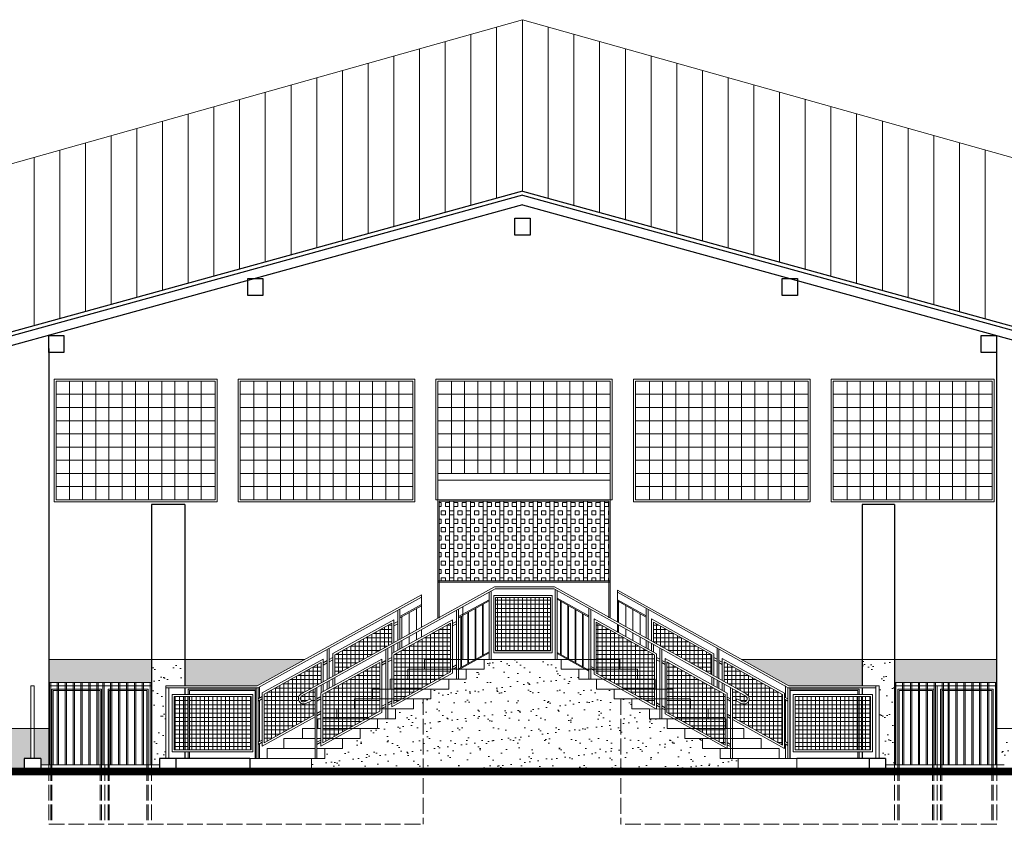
# Model space of a CAD drawing. Header units: millimetres. Extents: x -26513 to 76799, y 0 to 112149.
# Tile 83 of 98: x 63584 to 65078, y 96292 to 97512. Entities that reach past the tile are written whole.
import ezdxf

# ---------------------------------------------------------------- set-up
doc = ezdxf.new("R2010")
doc.units = ezdxf.units.MM
doc.header["$LTSCALE"] = 2
doc.linetypes.add('ACAD_ISO02W100', pattern=[15, 12, -3])
for name, color, linetype, lineweight in [('hacz  do wyłaczenia', 161, 'Continuous', 5), ('SCHODY', 54, 'Continuous', 15), ('stolarka', 6, 'Continuous', 9), ('widok', 3, 'Continuous', 13)]:
    doc.layers.add(name, color=color, linetype=linetype, lineweight=lineweight)
doc.layers.add('istn.śiany', color=2, linetype='Continuous')
pattern_1 = [(0, (-632.209, 3420.6066), (0, 6.35), []), (90, (-632.209, 3420.6066), (-6.35, 4e-16), [])]

msp = doc.modelspace()

# ---------------------------------------------------------------- hatches: boundary and pattern name
at = {"layer": 'hacz  do wyłaczenia'}
h = msp.add_hatch(dxfattribs=at)
h.set_pattern_fill('BOX', color=256, style=0)
h.paths.add_polyline_path([(64478.4, 96782.3), (64463.3, 96782.3), (64478.4, 96759.3)], flags=17)
h.paths.add_polyline_path([(64463.3, 96782.3), (64220.9, 96782.3), (64220.9, 96661.2), (64478.4, 96661.2), (64478.4, 96759.3)])
at = {"layer": 'hacz  do wyłaczenia', "linetype": 'Continuous'}
h = msp.add_hatch(dxfattribs=at)
h.set_pattern_fill('NET', color=256, scale=2, style=0)
h.set_pattern_definition(pattern_1)
h.paths.add_polyline_path([(64389.6, 96636.3), (64306.6, 96636.3), (64306.6, 96555.3), (64389.6, 96555.3)])
h = msp.add_hatch(dxfattribs=at)
h.set_pattern_fill('NET', color=256, scale=2, style=0)
h.set_pattern_definition(pattern_1)
h.paths.add_polyline_path([(64149.2, 96597.1), (64062.8, 96549.3), (64062.8, 96518.3), (64149.2, 96566.1)])
h.paths.add_polyline_path([(64041.8, 96506.6), (64041.8, 96537.7), (63955.4, 96489.8), (63955.4, 96416), (64032.5, 96458.6), (64032.5, 96498), (64012.5, 96487, 0.255313), (64010.2, 96482.8, 0.557537), (64017.4, 96478.3), (64025.7, 96482.4), (64027, 96479.7), (64018.7, 96475.6, -0.557537), (64007.2, 96482.8, -0.28669), (64011.7, 96489.9)])
h = msp.add_hatch(dxfattribs=at)
h.set_pattern_fill('NET', color=256, scale=2, style=0)
h.set_pattern_definition(pattern_1)
h.paths.add_polyline_path([(64216.4, 96542.3), (64238.3, 96542.3), (64238.3, 96597.1), (64216.4, 96585)])
h.paths.add_polyline_path([(64151.9, 96549.3), (64151.9, 96512.3), (64173.2, 96512.3), (64173.2, 96527.3), (64200, 96527.3), (64200, 96542.3), (64216.4, 96542.3), (64216.4, 96585)])
h.paths.add_polyline_path([(64200, 96542.3), (64200, 96527.3), (64238.3, 96527.3), (64238.3, 96542.3)])
h.paths.add_polyline_path([(64238.3, 96523.3), (64238.3, 96527.3), (64173.2, 96527.3), (64173.2, 96512.3), (64218.5, 96512.3)])
h.paths.add_polyline_path([(64151.9, 96512.3), (64151.9, 96497.3), (64191.4, 96497.3), (64218.5, 96512.3)])
h.paths.add_polyline_path([(64151.9, 96497.3), (64151.9, 96482.3), (64164.3, 96482.3), (64191.4, 96497.3)])
h.paths.add_polyline_path([(64151.9, 96482.3), (64151.9, 96475.4), (64164.3, 96482.3)])
h = msp.add_hatch(dxfattribs=at)
h.set_pattern_fill('NET', color=256, scale=2, style=0)
h.set_pattern_definition(pattern_1)
h.paths.add_polyline_path([(64478.4, 96587.9), (64459.2, 96598.7), (64459.2, 96542.3), (64478.4, 96542.3)])
h.paths.add_polyline_path([(64478.4, 96587.9), (64478.4, 96542.3), (64494.8, 96542.3), (64494.8, 96527.3), (64521.7, 96527.3), (64521.7, 96512.3), (64547.6, 96512.3), (64547.6, 96549.3)])
h.paths.add_polyline_path([(64494.8, 96542.3), (64459.2, 96542.3), (64459.2, 96527.3), (64494.8, 96527.3)])
h.paths.add_polyline_path([(64521.7, 96527.3), (64459.2, 96527.3), (64459.2, 96521.6), (64475.9, 96512.3), (64521.7, 96512.3)])
h.paths.add_polyline_path([(64547.6, 96512.3), (64475.9, 96512.3), (64502.7, 96497.3), (64547.6, 96497.3)])
h.paths.add_polyline_path([(64547.6, 96497.3), (64502.7, 96497.3), (64529.6, 96482.3), (64547.6, 96482.3)])
h.paths.add_polyline_path([(64547.6, 96482.3), (64529.6, 96482.3), (64547.6, 96472.2)])
h = msp.add_hatch(dxfattribs=at)
h.set_pattern_fill('NET', color=256, scale=2, style=0)
h.set_pattern_definition(pattern_1)
h.paths.add_polyline_path([(64653.5, 96538.7), (64653.5, 96508.5), (64686.7, 96489.9, -0.290877), (64691.3, 96482.7, -0.557537), (64679.7, 96475.5), (64671.5, 96479.7), (64672.8, 96482.3), (64681.1, 96478.2, 0.557537), (64688.3, 96482.7, 0.247887), (64686.1, 96486.8), (64666.1, 96498), (64666.1, 96454.6), (64741.9, 96412.2), (64741.9, 96489.3)])
h.paths.add_polyline_path([(64546, 96598.7), (64546, 96568.5), (64634.5, 96519.1), (64634.5, 96549.3)])
h = msp.add_hatch(dxfattribs=at)
h.set_pattern_fill('NET', color=256, scale=2, style=0)
h.set_pattern_definition(pattern_1)
h.paths.add_polyline_path([(64130.9, 96537.7), (64044.5, 96489.8), (64044.5, 96452.3), (64065.7, 96452.3), (64065.7, 96467.3), (64092.4, 96467.3), (64092.4, 96482.3), (64119.5, 96482.3), (64119.5, 96497.3), (64130.9, 96497.3)])
h.paths.add_polyline_path([(64130.9, 96497.3), (64119.5, 96497.3), (64119.5, 96482.3), (64130.9, 96482.3)])
h.paths.add_polyline_path([(64130.9, 96482.3), (64092.4, 96482.3), (64092.4, 96467.3), (64130.9, 96467.3)])
h.paths.add_polyline_path([(64130.9, 96463.8), (64130.9, 96467.3), (64065.7, 96467.3), (64065.7, 96452.3), (64110.1, 96452.3)])
h.paths.add_polyline_path([(64110.1, 96452.3), (64044.5, 96452.3), (64044.5, 96437.3), (64083, 96437.3)])
h.paths.add_polyline_path([(64083, 96437.3), (64044.5, 96437.3), (64044.5, 96422.3), (64055.9, 96422.3)])
h.paths.add_polyline_path([(64055.9, 96422.3), (64044.5, 96422.3), (64044.5, 96416)])
h = msp.add_hatch(dxfattribs=at)
h.set_pattern_fill('NET', color=256, scale=2, style=0)
h.set_pattern_definition(pattern_1)
h.paths.add_polyline_path([(64566.6, 96497.3), (64575.4, 96497.3), (64575.4, 96482.3), (64602.3, 96482.3), (64602.3, 96467.3), (64629.1, 96467.3), (64629.1, 96452.3), (64655.1, 96452.3), (64655.1, 96489.3), (64566.6, 96538.7)])
h.paths.add_polyline_path([(64566.6, 96482.3), (64575.4, 96482.3), (64575.4, 96497.3), (64566.6, 96497.3)])
h.paths.add_polyline_path([(64566.6, 96482.3), (64566.6, 96467.3), (64602.3, 96467.3), (64602.3, 96482.3)])
h.paths.add_polyline_path([(64566.6, 96467.3), (64566.6, 96461.6), (64583.3, 96452.3), (64629.1, 96452.3), (64629.1, 96467.3)])
h.paths.add_polyline_path([(64655.1, 96452.3), (64583.3, 96452.3), (64610.2, 96437.3), (64655.1, 96437.3)])
h.paths.add_polyline_path([(64610.2, 96437.3), (64637.1, 96422.3), (64655.1, 96422.3), (64655.1, 96437.3)])
h.paths.add_polyline_path([(64655.1, 96412.2), (64655.1, 96422.3), (64637.1, 96422.3)])
h = msp.add_hatch(dxfattribs=at)
h.set_pattern_fill('NET', color=256, scale=2, style=0)
h.set_pattern_definition(pattern_1)
h.paths.add_polyline_path([(63935.4, 96486.3), (63842, 96486.3), (63842, 96405.3), (63935.4, 96405.3)])
h.paths.add_polyline_path([(63840, 96486.3), (63835, 96486.3), (63835, 96405.3), (63840, 96405.3)])
h.paths.add_polyline_path([(63835, 96486.3), (63818.9, 96486.3), (63818.9, 96405.3), (63835, 96405.3)])
h = msp.add_hatch(dxfattribs=at)
h.set_pattern_fill('NET', color=256, scale=2, style=0)
h.set_pattern_definition(pattern_1)
h.paths.add_polyline_path([(64760.9, 96486.3), (64760.9, 96405.3), (64875.4, 96405.3), (64875.4, 96486.3)])
at = {"layer": 'widok'}
h = msp.add_hatch(dxfattribs=at)
h.set_pattern_fill('AR-SAND', color=256, scale=0.6, style=0)
h.paths.add_polyline_path([(63601.4, 96437.3), (63566.4, 96437.3), (63566.4, 96377.3), (63591.4, 96377.3), (63591.4, 96392.3), (63601.4, 96392.3)])
h.paths.add_polyline_path([(63606.4, 96392.3), (63616.4, 96392.3), (63616.4, 96382.3), (63628.4, 96382.3), (63628.4, 96437.3), (63606.4, 96437.3)])
h.paths.add_polyline_path([(63628.4, 96542.3), (63628.4, 96507.3), (63784.4, 96507.3), (63784.4, 96542.3)])
h.paths.add_polyline_path([(63835, 96542.3), (63835, 96502.3), (63944.9, 96502.3), (64017.1, 96542.3)])
h.paths.add_polyline_path([(64863, 96502.3), (64863, 96542.3), (64764.3, 96542.3), (64777.1, 96502.3)])
h.paths.add_polyline_path([(64912, 96542.3), (64912, 96507.3), (65066.4, 96507.3), (65066.4, 96542.3)])
h.paths.add_polyline_path([(64679.8, 96542.3), (64751.4, 96502.3), (64777.1, 96502.3), (64764.3, 96542.3)])
h = msp.add_hatch(dxfattribs=at)
h.set_pattern_fill('AR-SAND', color=256, scale=0.6, style=0)
h.paths.add_polyline_path([(63835, 96542.3), (63784.4, 96542.3), (63784.4, 96382.3), (63796.4, 96382.3), (63796.4, 96392.3), (63805.9, 96392.3), (63805.9, 96502.3), (63835, 96502.3)])
h.paths.add_polyline_path([(64912, 96542.3), (64863, 96542.3), (64863, 96502.3), (64888.4, 96502.3), (64888.4, 96392.3), (64898.4, 96392.3), (64898.4, 96382.3), (64912, 96382.3)])
h = msp.add_hatch(dxfattribs=at)
h.set_pattern_fill('AR-SAND', color=256, scale=0.6, style=0)
h.paths.add_polyline_path([(64196.6, 96482.3), (64181.7, 96482.3), (64181.7, 96467.3), (64154.8, 96467.3), (64154.8, 96452.3), (64127.4, 96452.3), (64127.4, 96437.3), (64101.1, 96437.3), (64101.1, 96422.3), (64074.2, 96422.3), (64074.2, 96407.3), (64047.4, 96407.3), (64047.4, 96392.3), (64027.2, 96392.3), (64027.2, 96377.3), (64196.6, 96377.3)])
h.paths.add_polyline_path([(64496.6, 96377.3), (64496.6, 96482.3), (64486.3, 96482.3), (64486.3, 96497.3), (64459.5, 96497.3), (64459.5, 96512.3), (64432.6, 96512.3), (64432.6, 96527.3), (64405.8, 96527.3), (64405.8, 96542.3), (64289.2, 96542.3), (64289.2, 96527.3), (64261.7, 96527.3), (64261.7, 96512.3), (64235.4, 96512.3), (64235.4, 96497.3), (64208.5, 96497.3), (64208.5, 96482.3), (64196.6, 96482.3), (64196.6, 96377.3)])
h.paths.add_polyline_path([(64496.6, 96377.3), (64674.4, 96377.3), (64674.4, 96392.3), (64647.5, 96392.3), (64647.5, 96407.3), (64620.6, 96407.3), (64620.6, 96422.3), (64593.8, 96422.3), (64593.8, 96437.3), (64566.9, 96437.3), (64566.9, 96452.3), (64540.1, 96452.3), (64540.1, 96467.3), (64513.2, 96467.3), (64513.2, 96482.3), (64496.6, 96482.3)])
h = msp.add_hatch(dxfattribs=at)
h.set_pattern_fill('AR-SAND', color=256, scale=0.6, style=0)
h.paths.add_polyline_path([(65088.4, 96437.3), (65066.4, 96437.3), (65066.4, 96382.3), (65078.4, 96382.3), (65078.4, 96392.3), (65088.4, 96392.3)])
h.paths.add_polyline_path([(65128.4, 96437.3), (65093.4, 96437.3), (65093.4, 96392.3), (65103.4, 96392.3), (65103.4, 96377.3), (65128.4, 96377.3)])
h.paths.add_polyline_path([(65316.9, 96387.3), (65316.9, 96412.3), (65322.9, 96416.8), (65322.9, 96487.3), (65146, 96487.3), (65146, 96421), (65164.3, 96402.5), (65153.6, 96392), (65131, 96414.8), (65131, 96487.3), (65128.4, 96487.3), (65128.4, 96387.3)])

# ---------------------------------------------------------------- linework, layer by layer
at = {"layer": 'hacz  do wyłaczenia'}
for p, q in [((64347.4, 97512.3), (64347.4, 97252.3)), ((64269.1, 97490.2), (64269.1, 97230.7)), ((64308.1, 97501.2), (64308.1, 97241.5)), ((64386.4, 97501.3), (64386.4, 97241.5)), ((64425.4, 97490.3), (64425.4, 97230.8)), ((64230.1, 97479.2), (64230.1, 97220)), ((64464.4, 97479.3), (64464.4, 97220.1)), ((64152.1, 97457.3), (64152.1, 97198.5)), ((64191.1, 97468.2), (64191.1, 97209.3)), ((64503.4, 97468.3), (64503.4, 97209.3)), ((64542.4, 97457.4), (64542.4, 97198.6)), ((64113.1, 97446.3), (64113.1, 97187.8)), ((64581.4, 97446.4), (64581.4, 97187.9)), ((64074.1, 97435.3), (64074.1, 97177)), ((64620.4, 97435.4), (64620.4, 97177.1)), ((63996.1, 97413.3), (63996.1, 97155.6)), ((64035.1, 97424.3), (64035.1, 97166.3)), ((64659.4, 97424.4), (64659.4, 97166.4)), ((64698.4, 97413.4), (64698.4, 97155.7)), ((63957.1, 97402.3), (63957.1, 97144.8)), ((64737.4, 97402.4), (64737.4, 97144.9)), ((63918.1, 97391.3), (63918.1, 97134.1)), ((64776.4, 97391.4), (64776.4, 97134.2)), ((63840.1, 97369.4), (63840.1, 97112.6)), ((63879.1, 97380.4), (63879.1, 97123.4)), ((64815.4, 97380.5), (64815.4, 97123.5)), ((64854.4, 97369.5), (64854.4, 97112.7)), ((63801.1, 97358.4), (63801.1, 97101.9)), ((64893.4, 97358.5), (64893.4, 97102)), ((63762.1, 97347.4), (63762.1, 97091.2)), ((64932.4, 97347.5), (64932.4, 97091.2)), ((63684.1, 97325.4), (63684.1, 97069.7)), ((63723.1, 97336.4), (63723.1, 97080.4)), ((64971.4, 97336.5), (64971.4, 97080.5)), ((65010.4, 97325.5), (65010.4, 97069.8)), ((63645.1, 97314.4), (63645.1, 97058.9)), ((65049.4, 97314.5), (65049.4, 97059)), ((63606.1, 97303.5), (63606.1, 97048.2)), ((63659.9, 96964.3), (63659.9, 96784.3)), ((63679.9, 96964.3), (63679.9, 96784.3)), ((63699.9, 96964.3), (63699.9, 96784.3)), ((63719.9, 96964.3), (63719.9, 96784.3)), ((63739.9, 96964.3), (63739.9, 96784.3)), ((63759.9, 96964.3), (63759.9, 96784.3)), ((63779.9, 96964.3), (63779.9, 96784.3)), ((63799.9, 96964.3), (63799.9, 96784.3)), ((63819.9, 96964.3), (63819.9, 96784.3)), ((63839.9, 96964.3), (63839.9, 96784.3)), ((63859.9, 96964.3), (63859.9, 96784.3)), ((63939.9, 96964.3), (63939.9, 96784.3)), ((63959.9, 96964.3), (63959.9, 96784.3)), ((63979.9, 96964.3), (63979.9, 96784.3)), ((63999.9, 96964.3), (63999.9, 96784.3)), ((64019.9, 96964.3), (64019.9, 96784.3)), ((64039.9, 96964.3), (64039.9, 96784.3)), ((64059.9, 96964.3), (64059.9, 96784.3)), ((64079.9, 96964.3), (64079.9, 96784.3)), ((64099.9, 96964.3), (64099.9, 96784.3)), ((64119.9, 96964.3), (64119.9, 96784.3)), ((64139.9, 96964.3), (64139.9, 96784.3)), ((64159.9, 96964.3), (64159.9, 96784.3)), ((64239.4, 96964.3), (64239.4, 96824.3)), ((64259.4, 96964.3), (64259.4, 96824.3)), ((64279.4, 96964.3), (64279.4, 96824.3)), ((64299.4, 96964.3), (64299.4, 96824.3)), ((64319.4, 96964.3), (64319.4, 96824.3)), ((64339.4, 96964.3), (64339.4, 96824.3)), ((64359.4, 96964.3), (64359.4, 96824.3)), ((64379.4, 96964.3), (64379.4, 96824.3)), ((64399.4, 96964.3), (64399.4, 96824.3)), ((64419.4, 96964.3), (64419.4, 96824.3)), ((64439.4, 96964.3), (64439.4, 96824.3)), ((64459.4, 96964.3), (64459.4, 96824.3)), ((64539.9, 96964.3), (64539.9, 96784.3)), ((64559.9, 96964.3), (64559.9, 96784.3)), ((64579.9, 96964.3), (64579.9, 96784.3)), ((64599.9, 96964.3), (64599.9, 96784.3)), ((64619.9, 96964.3), (64619.9, 96784.3)), ((64639.9, 96964.3), (64639.9, 96784.3)), ((64659.9, 96964.3), (64659.9, 96784.3)), ((64679.9, 96964.3), (64679.9, 96784.3)), ((64699.9, 96964.3), (64699.9, 96784.3)), ((64719.9, 96964.3), (64719.9, 96784.3)), ((64739.9, 96964.3), (64739.9, 96784.3)), ((64759.9, 96964.3), (64759.9, 96784.3)), ((64839.9, 96964.3), (64839.9, 96784.3)), ((64859.9, 96964.3), (64859.9, 96784.3)), ((64879.9, 96964.3), (64879.9, 96784.3)), ((64899.9, 96964.3), (64899.9, 96784.3)), ((64919.9, 96964.3), (64919.9, 96784.3)), ((64939.9, 96964.3), (64939.9, 96784.3)), ((64959.9, 96964.3), (64959.9, 96784.3)), ((64979.9, 96964.3), (64979.9, 96784.3)), ((64999.9, 96964.3), (64999.9, 96784.3)), ((65019.9, 96964.3), (65019.9, 96784.3)), ((65039.9, 96964.3), (65039.9, 96784.3)), ((63639.9, 96944.3), (63880.9, 96944.3)), ((63918.9, 96944.3), (64180.9, 96944.3)), ((64218.4, 96944.3), (64480.4, 96944.3)), ((64518.9, 96944.3), (64780.9, 96944.3)), ((64818.9, 96944.3), (65059.9, 96944.3)), ((63639.9, 96924.3), (63880.9, 96924.3)), ((63918.9, 96924.3), (64180.9, 96924.3)), ((64218.4, 96924.3), (64480.4, 96924.3)), ((64518.9, 96924.3), (64780.9, 96924.3)), ((64818.9, 96924.3), (65059.9, 96924.3)), ((63639.9, 96904.3), (63880.9, 96904.3)), ((63918.9, 96904.3), (64180.9, 96904.3)), ((64218.4, 96904.3), (64480.4, 96904.3)), ((64518.9, 96904.3), (64780.9, 96904.3)), ((64818.9, 96904.3), (65059.9, 96904.3)), ((63639.9, 96884.3), (63880.9, 96884.3)), ((63918.9, 96884.3), (64180.9, 96884.3)), ((64218.4, 96884.3), (64480.4, 96884.3)), ((64518.9, 96884.3), (64780.9, 96884.3)), ((64818.9, 96884.3), (65059.9, 96884.3)), ((63639.9, 96864.3), (63880.9, 96864.3)), ((63918.9, 96864.3), (64180.9, 96864.3)), ((64218.4, 96864.3), (64480.4, 96864.3)), ((64518.9, 96864.3), (64780.9, 96864.3)), ((64818.9, 96864.3), (65059.9, 96864.3)), ((63639.9, 96844.3), (63880.9, 96844.3)), ((63918.9, 96844.3), (64180.9, 96844.3)), ((64218.4, 96844.3), (64480.4, 96844.3)), ((64518.9, 96844.3), (64780.9, 96844.3)), ((64818.9, 96844.3), (65059.9, 96844.3)), ((63639.9, 96824.3), (63880.9, 96824.3)), ((63918.9, 96824.3), (64180.9, 96824.3)), ((64518.9, 96824.3), (64780.9, 96824.3)), ((64818.9, 96824.3), (65059.9, 96824.3)), ((63639.9, 96804.3), (63880.9, 96804.3)), ((63918.9, 96804.3), (64180.9, 96804.3)), ((64518.9, 96804.3), (64780.9, 96804.3)), ((64818.9, 96804.3), (65059.9, 96804.3))]:
    msp.add_line(p, q, dxfattribs=at)
at = {"layer": 'hacz  do wyłaczenia', "linetype": 'Continuous'}
for p, q in [((63628.4, 96507.3), (63784.4, 96507.3)), ((63629.4, 96507.3), (63629.4, 96382.3)), ((63631.4, 96507.3), (63631.4, 96382.3)), ((63641.4, 96507.3), (63641.4, 96382.3)), ((63643.4, 96507.3), (63643.4, 96382.3)), ((63653.4, 96507.3), (63653.4, 96382.3)), ((63655.4, 96507.3), (63655.4, 96382.3)), ((63665.4, 96507.3), (63665.4, 96382.3)), ((63667.4, 96507.3), (63667.4, 96382.3)), ((63677.4, 96507.3), (63677.4, 96382.3)), ((63679.4, 96507.3), (63679.4, 96382.3)), ((63689.4, 96507.3), (63689.4, 96382.3)), ((63691.4, 96507.3), (63691.4, 96382.3)), ((63701.4, 96507.3), (63701.4, 96382.3)), ((63703.4, 96507.3), (63703.4, 96382.3)), ((63710.4, 96507.3), (63710.4, 96382.3)), ((63710.4, 96502.3), (63710.4, 96382.3)), ((63712.4, 96507.3), (63712.4, 96382.3)), ((63722.4, 96507.3), (63722.4, 96382.3)), ((63724.4, 96507.3), (63724.4, 96382.3)), ((63734.4, 96507.3), (63734.4, 96382.3)), ((63736.4, 96507.3), (63736.4, 96382.3)), ((63746.4, 96507.3), (63746.4, 96382.3)), ((63748.4, 96507.3), (63748.4, 96382.3)), ((63758.4, 96507.3), (63758.4, 96382.3)), ((63760.4, 96507.3), (63760.4, 96382.3)), ((63770.4, 96507.3), (63770.4, 96382.3)), ((63772.4, 96507.3), (63772.4, 96382.3)), ((63782.4, 96507.3), (63782.4, 96382.3)), ((63784.4, 96507.3), (63784.4, 96382.3)), ((65066.4, 96507.3), (64912, 96507.3)), ((64914, 96507.3), (64914, 96382.3)), ((64924, 96507.3), (64924, 96382.3)), ((64926, 96507.3), (64926, 96382.3)), ((64936, 96507.3), (64936, 96382.3)), ((64938, 96507.3), (64938, 96382.3)), ((64948, 96507.3), (64948, 96382.3)), ((64950, 96507.3), (64950, 96382.3)), ((64960, 96507.3), (64960, 96382.3)), ((64962, 96507.3), (64962, 96382.3)), ((64972, 96507.3), (64972, 96382.3)), ((64974, 96507.3), (64974, 96382.3)), ((64984, 96507.3), (64984, 96382.3)), ((64986, 96507.3), (64986, 96382.3)), ((64986, 96502.3), (64986, 96382.3)), ((64993, 96507.3), (64993, 96382.3)), ((64995, 96507.3), (64995, 96382.3)), ((65005, 96507.3), (65005, 96382.3)), ((65007, 96507.3), (65007, 96382.3)), ((65017, 96507.3), (65017, 96382.3)), ((65019, 96507.3), (65019, 96382.3)), ((65029, 96507.3), (65029, 96382.3)), ((65031, 96507.3), (65031, 96382.3)), ((65041, 96507.3), (65041, 96382.3)), ((65043, 96507.3), (65043, 96382.3)), ((65053, 96507.3), (65053, 96382.3)), ((65055, 96507.3), (65055, 96382.3)), ((65065, 96507.3), (65065, 96382.3)), ((63635.4, 96495.3), (63635.4, 96382.3))]:
    msp.add_line(p, q, dxfattribs=at)
at = {"layer": 'istn.śiany'}
for p, q in [((64347.4, 97252.3), (63536.5, 97029)), ((64347.4, 97252.3), (65158.4, 97029)), ((64347.4, 97246.1), (63536.4, 97022.8)), ((64347.4, 97246.1), (65158.4, 97022.8)), ((64347.4, 97231.5), (63536.4, 97008.3)), ((64347.4, 97231.5), (65158.4, 97008.3)), ((63628.4, 97013.6), (63628.4, 96382.3)), ((65066.4, 97013.6), (65066.4, 96382.3)), ((63784.4, 96777.3), (63784.4, 96382.3)), ((63835, 96777.3), (63784.4, 96777.3)), ((63835, 96777.3), (63835, 96502.3)), ((64863, 96777.3), (64863, 96502.3)), ((64912, 96777.3), (64863, 96777.3)), ((64912, 96777.3), (64912, 96382.3)), ((63835, 96499.3), (63835, 96489.3)), ((63835, 96486.3), (63835, 96405.3)), ((64863, 96499.3), (64863, 96489.3)), ((64863, 96486.3), (64863, 96405.3)), ((63835, 96402.3), (63835, 96392.3)), ((63835, 96402.3), (63835, 96392.3)), ((64863, 96402.3), (64863, 96392.3)), ((63591.4, 96392.3), (63591.4, 96377.3)), ((63616.4, 96392.3), (63591.4, 96392.3)), ((63616.4, 96392.3), (63616.4, 96377.3)), ((63933.5, 96392.3), (63796.4, 96392.3)), ((63933.5, 96392.3), (63796.4, 96392.3)), ((63796.4, 96392.3), (63796.4, 96377.3)), ((63821.4, 96392.3), (63821.4, 96377.3)), ((63933.5, 96392.3), (63933.5, 96377.3)), ((64898.4, 96392.3), (64763.4, 96392.3)), ((64873.6, 96392.3), (64873.6, 96377.3)), ((64898.4, 96392.3), (64898.4, 96377.3))]:
    msp.add_line(p, q, dxfattribs=at)
for points in [[(64335.9, 97211.5), (64359, 97211.5), (64359, 97185.8), (64335.9, 97185.8)], [(63930.4, 97119.9), (63953.5, 97119.9), (63953.5, 97094.2), (63930.4, 97094.2)], [(64741.4, 97119.9), (64764.5, 97119.9), (64764.5, 97094.2), (64741.4, 97094.2)], [(63628.4, 97033.6), (63651.5, 97033.6), (63651.5, 97007.9), (63628.4, 97007.9)], [(65043.4, 97033.6), (65066.4, 97033.6), (65066.4, 97007.9), (65043.4, 97007.9)]]:
    msp.add_lwpolyline(points, close=True, dxfattribs=at)
at = {"layer": 'SCHODY'}
for p, q in [((64198.4, 96542.3), (64198.4, 96527.3)), ((64494.8, 96542.3), (64198.4, 96542.3)), ((64289.2, 96542.3), (64289.2, 96527.3)), ((64405.8, 96527.3), (64405.8, 96542.3)), ((64494.8, 96542.3), (64494.8, 96527.3)), ((64289.2, 96527.3), (64173.2, 96527.3)), ((64173.2, 96512.3), (64173.2, 96527.3)), ((64261.7, 96512.3), (64261.7, 96527.3)), ((64521.7, 96527.3), (64405.8, 96527.3)), ((64432.6, 96512.3), (64432.6, 96527.3)), ((64521.7, 96527.3), (64521.7, 96512.3)), ((64261.7, 96512.3), (64146.3, 96512.3)), ((64146.3, 96497.3), (64146.3, 96512.3)), ((64235.4, 96497.3), (64235.4, 96512.3)), ((64548.6, 96512.3), (64432.6, 96512.3)), ((64459.5, 96497.3), (64459.5, 96512.3)), ((64548.6, 96512.3), (64548.6, 96497.3)), ((64235.4, 96497.3), (64119.5, 96497.3)), ((64119.5, 96482.3), (64119.5, 96497.3)), ((64208.5, 96482.3), (64208.5, 96497.3)), ((64486.3, 96497.3), (64459.5, 96497.3)), ((64486.3, 96497.3), (64486.3, 96482.3)), ((64575.4, 96497.3), (64486.3, 96497.3)), ((64575.4, 96482.3), (64575.4, 96497.3)), ((64092.4, 96467.3), (64092.4, 96482.3)), ((64208.5, 96482.3), (64092.4, 96482.3)), ((64181.7, 96467.3), (64181.7, 96482.3)), ((64602.3, 96482.3), (64486.3, 96482.3)), ((64513.2, 96467.3), (64513.2, 96482.3)), ((64513.2, 96482.3), (64513.2, 96467.3)), ((64602.3, 96467.3), (64602.3, 96482.3)), ((64065.7, 96452.3), (64065.7, 96467.3)), ((64181.7, 96467.3), (64065.7, 96467.3)), ((64154.8, 96452.3), (64154.8, 96467.3)), ((64540.1, 96467.3), (64513.2, 96467.3)), ((64540.1, 96452.3), (64540.1, 96467.3)), ((64629.1, 96466.8), (64540.1, 96467.3)), ((64629.1, 96451.8), (64629.1, 96466.8)), ((64036.8, 96437.3), (64036.8, 96452.3)), ((64041.5, 96452.3), (64036.8, 96452.3)), ((64154.8, 96452.3), (64044.5, 96452.3)), ((64127.4, 96437.3), (64127.4, 96452.3)), ((64656, 96452.3), (64540.1, 96452.3)), ((64566.9, 96437.3), (64566.9, 96452.3)), ((64656, 96437.3), (64656, 96452.3)), ((64013.4, 96422.3), (64013.4, 96437.3)), ((64032.5, 96437.3), (64013.4, 96437.3)), ((64041.5, 96437.3), (64035.5, 96437.3)), ((64127.4, 96437.3), (64044.5, 96437.3)), ((64101.1, 96422.3), (64101.1, 96437.3)), ((64683.2, 96437.3), (64566.9, 96437.3)), ((64593.8, 96422.3), (64593.8, 96437.3)), ((64683.2, 96422.3), (64683.2, 96437.3)), ((63985.2, 96407.3), (63985.2, 96422.3)), ((64032.5, 96422.3), (63985.2, 96422.3)), ((64041.5, 96422.3), (64035.5, 96422.3)), ((64101.1, 96422.3), (64044.5, 96422.3)), ((64074.2, 96407.3), (64074.2, 96422.3)), ((64709.7, 96422.3), (64593.8, 96422.3)), ((64620.6, 96407.3), (64620.6, 96422.3)), ((64709.7, 96407.3), (64709.7, 96422.3)), ((63960, 96407.3), (63960, 96392.3)), ((64032.5, 96407.3), (63960, 96407.3)), ((64074.2, 96407.3), (64035.5, 96407.3)), ((64047.4, 96392.3), (64047.4, 96407.3)), ((64736.6, 96407.3), (64620.6, 96407.3)), ((64647.5, 96392.3), (64647.5, 96407.3)), ((64736.6, 96392.3), (64736.6, 96407.3)), ((63796.4, 96382.3), (63616.4, 96382.3)), ((64047.4, 96392.3), (63933.5, 96392.3)), ((64027.2, 96392.3), (64027.2, 96377.3)), ((64898.4, 96392.3), (64647.5, 96392.3)), ((64674.4, 96377.3), (64674.4, 96392.3)), ((64763.4, 96377.3), (64763.4, 96392.3))]:
    msp.add_line(p, q, dxfattribs=at)
at = {"layer": 'stolarka'}
for p, q in [((63639.9, 96964.3), (63880.9, 96964.3)), ((63639.9, 96964.3), (63639.9, 96784.3)), ((63880.9, 96964.3), (63880.9, 96784.3)), ((63880.9, 96964.3), (63880.9, 96784.3)), ((63880.9, 96964.3), (63880.9, 96784.3)), ((63918.9, 96964.3), (63918.9, 96784.3)), ((63918.9, 96964.3), (64180.9, 96964.3)), ((64180.9, 96964.3), (64180.9, 96784.3)), ((64215.9, 96967.3), (64483.4, 96967.3)), ((64215.9, 96967.3), (64215.9, 96784.3)), ((64218.9, 96964.3), (64218.9, 96784.3)), ((64218.9, 96964.3), (64480.4, 96964.3)), ((64480.4, 96964.3), (64480.4, 96784.3)), ((64483.4, 96967.3), (64483.4, 96784.3)), ((64518.9, 96964.3), (64518.9, 96784.3)), ((64518.9, 96964.3), (64780.9, 96964.3)), ((64780.9, 96964.3), (64780.9, 96784.3)), ((64818.9, 96964.3), (64818.9, 96784.3)), ((64818.9, 96964.3), (65059.9, 96964.3)), ((65059.9, 96964.3), (65059.9, 96784.3)), ((64218.4, 96824.3), (64480.4, 96824.3)), ((64218.9, 96814.3), (64480.4, 96814.3)), ((64218.9, 96814.3), (64480.4, 96814.3)), ((63639.9, 96784.3), (63880.9, 96784.3)), ((63918.9, 96784.3), (64180.9, 96784.3)), ((64215.9, 96784.3), (64483.4, 96784.3)), ((64218.9, 96784.3), (64218.9, 96604.7)), ((64220.9, 96782.3), (64220.9, 96604.7)), ((64220.9, 96782.3), (64478.4, 96782.3)), ((64444.9, 96784.3), (64249.9, 96784.3)), ((64249.9, 96784.3), (64444.9, 96784.3)), ((64478.4, 96782.3), (64478.4, 96605.1)), ((64480.4, 96784.3), (64480.4, 96605.1)), ((64518.9, 96784.3), (64780.9, 96784.3)), ((64818.9, 96784.3), (65059.9, 96784.3)), ((64218.9, 96661.2), (64480.4, 96661.2)), ((64218.9, 96659.2), (64480.4, 96659.2)), ((64256.9, 96622.3), (64256.9, 96542.3)), ((63784.4, 96502.3), (63628.4, 96502.3)), ((63948.4, 96500.8), (63948.4, 96483.7)), ((64746.4, 96502.3), (64746.4, 96484.4)), ((64746.4, 96501.6), (64746.4, 96484.4)), ((65066.4, 96502.3), (64912, 96502.3)), ((64976.4, 96502.3), (64976.4, 96382.3)), ((63633.4, 96497.3), (63633.4, 96382.3)), ((63708.4, 96497.3), (63633.4, 96497.3)), ((63706.4, 96495.3), (63635.4, 96495.3)), ((63706.4, 96495.3), (63706.4, 96382.3)), ((63708.4, 96497.3), (63708.4, 96382.3)), ((63718.4, 96497.3), (63718.4, 96382.3)), ((63779.4, 96497.3), (63718.4, 96497.3)), ((63720.4, 96495.3), (63720.4, 96382.3)), ((63777.4, 96495.3), (63720.4, 96495.3)), ((63777.4, 96495.3), (63777.4, 96382.3)), ((63779.4, 96497.3), (63779.4, 96382.3)), ((63943.5, 96497.3), (63840, 96497.3)), ((63943.5, 96497.3), (63840, 96497.3)), ((63840, 96497.3), (63840, 96489.3)), ((63840, 96497.3), (63840, 96489.3)), ((63840, 96486.3), (63840, 96405.3)), ((63941.5, 96495.3), (63842, 96495.3)), ((63941.5, 96495.3), (63842, 96495.3)), ((63842, 96495.3), (63842, 96489.3)), ((63842, 96495.3), (63842, 96489.3)), ((63842, 96486.3), (63842, 96405.3)), ((63941.5, 96495.3), (63941.5, 96392.3)), ((63941.5, 96495.3), (63941.5, 96392.3)), ((64858, 96497.3), (64752.9, 96497.3)), ((64856, 96495.3), (64753.4, 96495.3)), ((64753.4, 96495.3), (64753.4, 96392.3)), ((64856, 96495.3), (64856, 96489.3)), ((64856, 96486.3), (64856, 96405.3)), ((64858, 96497.3), (64858, 96489.3)), ((64858, 96486.3), (64858, 96405.3)), ((64917, 96497.3), (64917, 96382.3)), ((64971.4, 96497.3), (64917, 96497.3)), ((64919, 96495.3), (64919, 96382.3)), ((64969.4, 96495.3), (64919, 96495.3)), ((64969.4, 96495.3), (64969.4, 96382.3)), ((64971.4, 96497.3), (64971.4, 96382.3)), ((65061.4, 96497.3), (64981.4, 96497.3)), ((64981.4, 96497.3), (64981.4, 96382.3)), ((64983.4, 96495.3), (64983.4, 96382.3)), ((65059.4, 96495.3), (64983.4, 96495.3)), ((65059.4, 96495.3), (65059.4, 96382.3)), ((65061.4, 96497.3), (65061.4, 96382.3)), ((63948.4, 96480.3), (63948.4, 96417.8)), ((64746.4, 96481), (64746.4, 96417.3)), ((64746.4, 96481), (64746.4, 96417.3)), ((63948.4, 96414.4), (63948.4, 96392.3)), ((64746.4, 96413.9), (64746.4, 96392.3)), ((64746.4, 96413.9), (64746.4, 96392.3)), ((63840, 96402.3), (63840, 96392.3)), ((63840, 96402.3), (63840, 96392.3)), ((63842, 96402.3), (63842, 96392.3)), ((63842, 96402.3), (63842, 96392.3)), ((64856, 96402.3), (64856, 96392.3)), ((64858, 96402.3), (64858, 96392.3))]:
    msp.add_line(p, q, dxfattribs=at)
at = {"layer": 'stolarka', "linetype": 'ACAD_ISO02W100'}
for p, q in [((64196.6, 96482.3), (64196.6, 96292.3)), ((64496.6, 96482.3), (64496.6, 96292.3)), ((63628.4, 96382.3), (63628.4, 96292.3)), ((63631.4, 96382.3), (63631.4, 96292.3)), ((63633.4, 96382.3), (63633.4, 96292.3)), ((63706.4, 96382.3), (63706.4, 96292.3)), ((63708.4, 96382.3), (63708.4, 96292.3)), ((63713.4, 96382.3), (63713.4, 96292.3)), ((63718.4, 96382.3), (63718.4, 96292.3)), ((63720.4, 96382.3), (63720.4, 96292.3)), ((63777.4, 96382.3), (63777.4, 96292.3)), ((63779.4, 96382.3), (63779.4, 96292.3)), ((63784.4, 96382.3), (63784.4, 96292.3)), ((64912, 96382.3), (64912, 96292.3)), ((64917, 96382.3), (64917, 96292.3)), ((64919, 96382.3), (64919, 96292.3)), ((64969.4, 96382.3), (64969.4, 96292.3)), ((64971.4, 96382.3), (64971.4, 96292.3)), ((64976.4, 96382.3), (64976.4, 96292.3)), ((64981.4, 96382.3), (64981.4, 96292.3)), ((64983.4, 96382.3), (64983.4, 96292.3)), ((65059.4, 96382.3), (65059.4, 96292.3)), ((65061.4, 96382.3), (65061.4, 96292.3)), ((65067, 96382.3), (65067, 96292.3)), ((63628.4, 96292.3), (64196.6, 96292.3)), ((65067, 96292.3), (64496.6, 96292.3))]:
    msp.add_line(p, q, dxfattribs=at)
at = {"layer": 'stolarka'}
for points in [[(63636.9, 96967.3), (63883.9, 96967.3), (63883.9, 96781.3), (63636.9, 96781.3)], [(63915.9, 96967.3), (64183.9, 96967.3), (64183.9, 96781.3), (63915.9, 96781.3)], [(64515.9, 96967.3), (64783.9, 96967.3), (64783.9, 96781.3), (64515.9, 96781.3)], [(64815.9, 96967.3), (65062.9, 96967.3), (65062.9, 96781.3), (64815.9, 96781.3)]]:
    msp.add_lwpolyline(points, close=True, dxfattribs=at)
at = {"layer": 'widok'}
for p, q in [((64347.4, 97512.3), (63566.4, 97292.3)), ((64347.4, 97512.3), (65128.4, 97292.3)), ((64304.9, 96652.3), (64010.9, 96489.5)), ((64304.9, 96652.3), (64396, 96652.3)), ((64687.7, 96489.4), (64396, 96652.3)), ((64194.1, 96640.3), (63944.9, 96502.3)), ((64194.1, 96636.9), (63945.6, 96499.3)), ((64305.7, 96649.3), (64012.5, 96487)), ((64194.1, 96591), (64194.1, 96640.3)), ((64296.6, 96644.2), (64296.6, 96542.3)), ((64299.6, 96645.9), (64299.6, 96542.3)), ((64303.6, 96639.3), (64303.6, 96552.3)), ((64303.6, 96639.3), (64392.6, 96639.3)), ((64305.7, 96649.3), (64395.2, 96649.3)), ((64306.6, 96636.3), (64389.6, 96636.3)), ((64306.6, 96636.3), (64306.6, 96555.3)), ((64389.6, 96636.3), (64389.6, 96555.3)), ((64392.6, 96639.3), (64392.6, 96552.3)), ((64686.1, 96486.8), (64395.2, 96649.3)), ((64397.1, 96648.2), (64397.1, 96542.3)), ((64400.1, 96646.6), (64400.1, 96542.3)), ((64751.4, 96502.3), (64491.4, 96647.5)), ((64491.4, 96599), (64491.4, 96647.5)), ((64750.6, 96499.3), (64491.4, 96644.1)), ((64194.1, 96625.4), (64161.2, 96607.2)), ((64194.1, 96623.7), (64161.2, 96605.5)), ((64194.1, 96623.7), (64194.1, 96625.4)), ((64296.6, 96632.8), (64250.3, 96607.2)), ((64296.6, 96631.1), (64250.3, 96605.5)), ((64286.6, 96625.6), (64286.6, 96548.2)), ((64287.6, 96626.1), (64287.6, 96548.7)), ((64448.2, 96608.2), (64400.1, 96635.1)), ((64448.2, 96606.5), (64400.1, 96633.4)), ((64405.2, 96630.5), (64405.2, 96550.1)), ((64406.2, 96630), (64406.2, 96549.5)), ((64416.2, 96624.4), (64416.2, 96543.9)), ((64417.2, 96623.8), (64417.2, 96543.4)), ((64491.4, 96630.9), (64491.4, 96632.6)), ((64535, 96608.2), (64491.4, 96632.6)), ((64535, 96606.5), (64491.4, 96630.9)), ((64493, 96630), (64493, 96598.1)), ((64504, 96623.8), (64504, 96591.9)), ((64158.2, 96617), (64158.2, 96571.1)), ((64161.2, 96618.6), (64161.2, 96572.8)), ((64164.5, 96607.3), (64164.5, 96574.6)), ((64175.5, 96613.4), (64175.5, 96580.6)), ((64186.5, 96619.5), (64186.5, 96586.7)), ((64247.3, 96617), (64247.3, 96512.3)), ((64250.3, 96618.6), (64250.3, 96512.3)), ((64253.6, 96607.3), (64253.6, 96530)), ((64254.6, 96607.8), (64254.6, 96530.6)), ((64264.6, 96613.4), (64264.6, 96536.1)), ((64265.6, 96613.9), (64265.6, 96536.7)), ((64275.6, 96619.5), (64275.6, 96542.3)), ((64276.6, 96620), (64276.6, 96542.7)), ((64427.2, 96618.2), (64427.2, 96537.7)), ((64428.2, 96617.7), (64428.2, 96537.2)), ((64438.2, 96612.1), (64438.2, 96531.6)), ((64439.2, 96611.5), (64439.2, 96531.1)), ((64448.2, 96619.7), (64448.2, 96512.3)), ((64451.2, 96618), (64451.2, 96512.3)), ((64515, 96617.7), (64515, 96585.8)), ((64526, 96611.5), (64526, 96579.6)), ((64535, 96619.7), (64535, 96574.6)), ((64538, 96618), (64538, 96572.9)), ((64152.2, 96602.2), (64059.8, 96551.1)), ((64149.2, 96597.1), (64062.8, 96549.3)), ((64241.3, 96602.2), (64148.9, 96551.1)), ((64149.2, 96597.1), (64149.2, 96566.1)), ((64238.3, 96597.1), (64151.9, 96549.3)), ((64152.2, 96602.2), (64152.2, 96567.8)), ((64158.2, 96599.8), (64152.2, 96596.5)), ((64158.2, 96596.4), (64152.2, 96593.1)), ((64238.3, 96597.1), (64238.3, 96523.3)), ((64241.3, 96602.2), (64241.3, 96521.5)), ((64247.3, 96599.8), (64241.3, 96596.5)), ((64247.3, 96596.4), (64241.3, 96593.1)), ((64550.6, 96551), (64456.2, 96603.8)), ((64456.2, 96603.8), (64456.2, 96519.9)), ((64547.6, 96549.3), (64459.2, 96598.7)), ((64459.2, 96598.7), (64459.2, 96521.6)), ((64491.4, 96584.1), (64491.4, 96595.6)), ((64493, 96594.6), (64493, 96583.2)), ((64543, 96603.8), (64543, 96570.2)), ((64637.5, 96551), (64543, 96603.8)), ((64546, 96598.7), (64546, 96568.5)), ((64634.5, 96549.3), (64546, 96598.7)), ((64175.5, 96577.2), (64175.5, 96565.8)), ((64186.5, 96583.3), (64186.5, 96571.9)), ((64194.1, 96576.1), (64194.1, 96587.5)), ((64504, 96588.5), (64504, 96577)), ((64515, 96582.4), (64515, 96570.9)), ((64526, 96576.2), (64526, 96564.8)), ((64149.2, 96562.7), (64149.2, 96551.3)), ((64152.2, 96564.3), (64152.2, 96552.9)), ((64158.2, 96567.7), (64158.2, 96556.2)), ((64161.2, 96569.3), (64161.2, 96557.9)), ((64164.5, 96571.1), (64164.5, 96559.7)), ((64535, 96571.2), (64535, 96559.7)), ((64538, 96569.5), (64538, 96558.1)), ((64543, 96566.7), (64543, 96555.3)), ((64546, 96565), (64546, 96553.6)), ((64050.8, 96557.5), (64050.8, 96511.6)), ((64053.8, 96559.2), (64053.8, 96513.3)), ((64059.8, 96551.1), (64059.8, 96516.6)), ((64062.8, 96549.3), (64062.8, 96518.3)), ((64139.9, 96557.5), (64139.9, 96452.3)), ((64142.9, 96559.2), (64142.9, 96452.3)), ((64148.9, 96551.1), (64148.9, 96470.3)), ((64151.9, 96549.3), (64151.9, 96475.4)), ((64296.6, 96553.8), (64250.3, 96528.2)), ((64296.6, 96552.1), (64250.3, 96526.5)), ((64303.6, 96552.3), (64392.6, 96552.3)), ((64306.6, 96555.3), (64389.6, 96555.3)), ((64448.2, 96526), (64400.1, 96552.9)), ((64448.2, 96524.3), (64400.1, 96551.2)), ((64547.6, 96549.3), (64547.6, 96472.2)), ((64550.6, 96551), (64550.6, 96467.1)), ((64555.6, 96559.7), (64555.6, 96452.3)), ((64558.6, 96558), (64558.6, 96452.3)), ((64634.5, 96549.3), (64634.5, 96519.1)), ((64637.5, 96551), (64637.5, 96517.4)), ((64642.5, 96559.7), (64642.5, 96514.6)), ((64645.5, 96558), (64645.5, 96512.9)), ((63835, 96542.3), (63628.4, 96542.3)), ((64017.1, 96542.3), (63835, 96542.3)), ((64044.8, 96542.8), (63952.4, 96491.6)), ((64041.8, 96537.7), (63955.4, 96489.8)), ((64133.9, 96542.8), (64041.5, 96491.6)), ((64041.8, 96537.7), (64041.8, 96506.6)), ((64130.9, 96537.7), (64044.5, 96489.8)), ((64044.8, 96542.8), (64044.8, 96508.3)), ((64050.8, 96540.4), (64044.8, 96537)), ((64050.8, 96536.9), (64044.8, 96533.6)), ((64059.8, 96545.3), (64053.8, 96542)), ((64059.8, 96541.9), (64053.8, 96538.6)), ((64130.9, 96537.7), (64130.9, 96463.8)), ((64133.9, 96542.8), (64133.9, 96462)), ((64139.9, 96540.4), (64133.9, 96537)), ((64139.9, 96536.9), (64133.9, 96533.6)), ((64148.9, 96545.3), (64142.9, 96542)), ((64148.9, 96541.9), (64142.9, 96538.6)), ((64247.3, 96534), (64241.3, 96530.7)), ((64456.2, 96529), (64451.2, 96531.8)), ((64555.6, 96542.5), (64550.6, 96545.3)), ((64555.6, 96539.1), (64550.6, 96541.9)), ((64563.6, 96538), (64558.6, 96540.8)), ((64563.6, 96534.6), (64558.6, 96537.4)), ((64563.6, 96543.8), (64563.6, 96459.9)), ((64658.1, 96491), (64563.6, 96543.8)), ((64655.1, 96489.3), (64566.6, 96538.7)), ((64566.6, 96538.7), (64566.6, 96461.6)), ((64642.5, 96542.5), (64637.5, 96545.3)), ((64642.5, 96539.1), (64637.5, 96541.9)), ((64650.5, 96538), (64645.5, 96540.8)), ((64650.5, 96534.6), (64645.5, 96537.4)), ((64650.5, 96543.8), (64650.5, 96510.2)), ((64744.9, 96491), (64650.5, 96543.8)), ((64653.5, 96538.7), (64653.5, 96508.5)), ((64741.9, 96489.3), (64653.5, 96538.7)), ((64679.8, 96542.3), (64912, 96542.3)), ((64912, 96542.3), (65066.4, 96542.3)), ((64241.3, 96521.5), (64148.9, 96470.3)), ((64238.3, 96523.3), (64151.9, 96475.4)), ((64247.3, 96530.6), (64241.3, 96527.2)), ((64494.8, 96527.3), (64407.6, 96527.3)), ((64432.6, 96527.3), (64432.6, 96512.3)), ((64456.2, 96525.6), (64451.2, 96528.4)), ((64550.6, 96467.1), (64456.2, 96519.9)), ((64547.6, 96472.2), (64459.2, 96521.6)), ((63606.4, 96502.3), (63601.4, 96502.3)), ((63601.4, 96392.3), (63601.4, 96502.3)), ((63606.4, 96392.3), (63606.4, 96502.3)), ((63944.9, 96502.3), (63805.9, 96502.3)), ((63805.9, 96502.3), (63805.9, 96392.3)), ((63805.9, 96502.3), (63805.9, 96392.3)), ((64041.8, 96503.2), (64041.8, 96491.8)), ((64044.8, 96504.9), (64044.8, 96493.4)), ((64050.8, 96508.2), (64050.8, 96496.8)), ((64053.8, 96509.8), (64053.8, 96498.4)), ((64059.8, 96513.2), (64059.8, 96501.7)), ((64062.8, 96514.8), (64062.8, 96503.4)), ((64459.5, 96512.3), (64459.5, 96497.3)), ((64634.5, 96515.7), (64634.5, 96504.2)), ((64637.5, 96514), (64637.5, 96502.5)), ((64642.5, 96511.2), (64642.5, 96499.7)), ((64645.5, 96509.5), (64645.5, 96498.1)), ((64650.5, 96506.7), (64650.5, 96495.3)), ((64653.5, 96505), (64653.5, 96493.6)), ((64888.4, 96502.3), (64751.4, 96502.3)), ((64883.4, 96392.3), (64883.4, 96502.3)), ((64888.4, 96392.3), (64888.4, 96502.3)), ((64888.4, 96392.3), (64888.4, 96502.3)), ((63945.6, 96499.3), (63805.9, 96499.3)), ((63810.9, 96499.3), (63810.9, 96392.3)), ((63810.9, 96499.3), (63810.9, 96392.3)), ((63938.4, 96489.3), (63815.9, 96489.3)), ((63815.9, 96489.3), (63815.9, 96402.3)), ((63935.4, 96486.3), (63818.9, 96486.3)), ((63818.9, 96486.3), (63818.9, 96405.3)), ((63935.4, 96486.3), (63935.4, 96405.3)), ((63938.4, 96489.3), (63938.4, 96402.3)), ((63943.4, 96499.3), (63943.4, 96392.3)), ((63946.4, 96499.7), (63946.4, 96392.3)), ((63952.4, 96485.9), (63946.4, 96482.5)), ((63952.4, 96491.6), (63952.4, 96410.9)), ((63955.4, 96489.8), (63955.4, 96416)), ((64004, 96489.8), (64004, 96489.8)), ((64032.5, 96498), (64032.5, 96392.3)), ((64035.5, 96499.7), (64035.5, 96392.3)), ((64041.5, 96485.9), (64035.5, 96482.5)), ((64041.5, 96491.6), (64041.5, 96410.9)), ((64044.5, 96489.8), (64044.5, 96416)), ((64575.4, 96497.3), (64575.4, 96482.3)), ((64655.1, 96489.3), (64655.1, 96412.2)), ((64658.1, 96491), (64658.1, 96407.1)), ((64663.1, 96499.7), (64663.1, 96392.3)), ((64666.1, 96498), (64666.1, 96392.3)), ((64694.6, 96489.8), (64694.6, 96489.8)), ((64741.9, 96489.3), (64741.9, 96412.2)), ((64744.9, 96491), (64744.9, 96407.1)), ((64749.9, 96499.7), (64749.9, 96392.3)), ((64883.4, 96499.3), (64750.6, 96499.3)), ((64752.9, 96499.3), (64752.9, 96392.3)), ((64757.9, 96489.3), (64757.9, 96402.3)), ((64878.4, 96489.3), (64757.9, 96489.3)), ((64760.9, 96486.3), (64760.9, 96405.3)), ((64875.4, 96486.3), (64760.9, 96486.3)), ((64875.4, 96405.3), (64875.4, 96486.3)), ((64878.4, 96402.3), (64878.4, 96489.3)), ((64883.4, 96392.3), (64883.4, 96499.3)), ((63952.4, 96482.4), (63946.4, 96479.1)), ((64025.7, 96482.4), (64017.4, 96478.3)), ((64027, 96479.7), (64018.7, 96475.6)), ((64025.7, 96482.4), (64027, 96479.7)), ((64041.5, 96482.4), (64035.5, 96479.1)), ((64092.4, 96482.3), (64092.4, 96467.3)), ((64139.9, 96474.5), (64133.9, 96471.2)), ((64139.9, 96471.1), (64133.9, 96467.8)), ((64148.9, 96479.5), (64142.9, 96476.2)), ((64148.9, 96476.1), (64142.9, 96472.7)), ((64602.3, 96482.3), (64486.3, 96482.3)), ((64513.2, 96482.3), (64513.2, 96467.3)), ((64555.6, 96473.5), (64550.6, 96476.3)), ((64555.6, 96470), (64550.6, 96472.8)), ((64563.6, 96469), (64558.6, 96471.8)), ((64602.3, 96482.3), (64602.3, 96467.3)), ((64663.1, 96482.5), (64658.1, 96485.3)), ((64663.1, 96479.1), (64658.1, 96481.9)), ((64672.8, 96482.3), (64671.5, 96479.7)), ((64671.5, 96479.7), (64679.7, 96475.5)), ((64672.8, 96482.3), (64681.1, 96478.2)), ((64749.9, 96482.5), (64744.9, 96485.3)), ((64749.9, 96479.1), (64744.9, 96481.9)), ((64032.5, 96458.6), (63955.4, 96416)), ((64041.5, 96463.6), (64035.5, 96460.3)), ((64041.5, 96460.2), (64035.5, 96456.9)), ((64133.9, 96462), (64041.5, 96410.9)), ((64130.9, 96463.8), (64044.5, 96416)), ((64540.1, 96467.3), (64540.1, 96452.3)), ((64563.6, 96465.6), (64558.6, 96468.4)), ((64658.1, 96407.1), (64563.6, 96459.9)), ((64655.1, 96412.2), (64566.6, 96461.6)), ((64663.1, 96456.3), (64658.1, 96459.1)), ((64032.5, 96455.2), (63952.4, 96410.9)), ((64036.8, 96452.3), (64036.8, 96437.3)), ((64566.9, 96452.3), (64566.9, 96437.3)), ((64663.1, 96452.8), (64658.1, 96455.6)), ((64741.9, 96412.2), (64666.1, 96454.6)), ((64744.9, 96407.1), (64666.1, 96451.1)), ((63628.4, 96437.3), (63566.4, 96437.3)), ((64593.8, 96437.3), (64593.8, 96422.3)), ((65128.4, 96437.3), (65066.4, 96437.3)), ((63952.4, 96420), (63946.4, 96416.7)), ((63952.4, 96416.6), (63946.4, 96413.3)), ((64041.5, 96420), (64035.5, 96416.7)), ((64041.5, 96416.6), (64035.5, 96413.3)), ((64620.6, 96422.3), (64620.6, 96407.3)), ((64663.1, 96413.5), (64658.1, 96416.3)), ((64663.1, 96410), (64658.1, 96412.8)), ((64709.7, 96422.3), (64709.7, 96407.3)), ((64749.9, 96415.4), (64744.9, 96418.2)), ((64749.9, 96411.9), (64744.9, 96414.7)), ((63938.4, 96402.3), (63815.9, 96402.3)), ((63935.4, 96405.3), (63818.9, 96405.3)), ((63960, 96407.3), (63960, 96392.3)), ((64647.5, 96407.3), (64647.5, 96392.3)), ((64736.6, 96407.3), (64736.6, 96392.3)), ((64878.4, 96402.3), (64757.9, 96402.3)), ((64875.4, 96405.3), (64760.9, 96405.3)), ((64763.4, 96392.3), (64647.5, 96392.3)), ((64763.4, 96392.3), (64647.5, 96392.3)), ((64674.4, 96392.3), (64674.4, 96377.3)), ((64763.4, 96392.3), (64763.4, 96377.3)), ((65078.4, 96382.3), (64898.4, 96382.3)), ((65991.4, 96377.3), (53754.3, 96377.3)), ((65991.4, 96377.1), (53754.3, 96377.1)), ((65991.4, 96376.9), (53754.3, 96376.9)), ((65991.4, 96376.7), (53754.3, 96376.7)), ((65991.4, 96376.5), (53754.3, 96376.5)), ((65991.4, 96376.3), (53754.3, 96376.3)), ((65991.4, 96376.1), (53754.3, 96376.1)), ((65991.4, 96375.9), (53754.3, 96375.9)), ((65991.4, 96375.7), (53754.3, 96375.7)), ((65991.4, 96375.5), (53754.3, 96375.5)), ((65991.4, 96375.3), (53754.3, 96375.3)), ((65991.4, 96375.1), (53754.3, 96375.1)), ((65991.4, 96374.9), (53754.3, 96374.9)), ((65991.4, 96374.7), (53754.3, 96374.7)), ((65991.4, 96374.5), (53754.3, 96374.5)), ((65991.4, 96374.3), (53754.3, 96374.3)), ((65991.4, 96374.1), (53754.3, 96374.1)), ((65991.4, 96373.9), (53754.3, 96373.9)), ((65991.4, 96373.7), (53754.3, 96373.7)), ((65991.4, 96373.5), (53754.3, 96373.5)), ((65991.4, 96373.3), (53754.3, 96373.3)), ((65991.4, 96373.1), (53754.3, 96373.1)), ((65991.4, 96372.9), (53754.3, 96372.9)), ((65991.4, 96372.7), (53754.3, 96372.7)), ((65991.4, 96372.5), (53754.3, 96372.5)), ((65991.4, 96372.3), (53754.3, 96372.3)), ((65991.4, 96372.1), (53754.3, 96372.1)), ((65991.4, 96371.9), (53754.3, 96371.9)), ((65991.4, 96371.7), (53754.3, 96371.7)), ((65991.4, 96371.5), (53754.3, 96371.5)), ((65991.4, 96371.3), (53754.3, 96371.3)), ((65991.4, 96371.1), (53754.3, 96371.1)), ((65991.4, 96370.9), (53754.3, 96370.9)), ((65991.4, 96370.7), (53754.3, 96370.7)), ((65991.4, 96370.5), (53754.3, 96370.5)), ((65991.4, 96370.3), (53754.3, 96370.3)), ((65991.4, 96370.1), (53754.3, 96370.1)), ((65991.4, 96369.9), (53754.3, 96369.9)), ((65991.4, 96369.7), (53754.3, 96369.7)), ((65991.4, 96369.5), (53754.3, 96369.5)), ((65991.4, 96369.3), (53754.3, 96369.3)), ((65991.4, 96369.1), (53754.3, 96369.1)), ((65991.4, 96368.9), (53754.3, 96368.9)), ((65991.4, 96368.7), (53754.3, 96368.7)), ((65991.4, 96368.5), (53754.3, 96368.5)), ((65991.4, 96368.3), (53754.3, 96368.3)), ((65991.4, 96368.1), (53754.3, 96368.1)), ((65991.4, 96367.9), (53754.3, 96367.9)), ((65991.4, 96367.7), (53754.3, 96367.7)), ((65991.4, 96367.5), (53754.3, 96367.5))]:
    msp.add_line(p, q, dxfattribs=at)
for centre, radius, start, end in [((64015.2, 96482.8), 8, 116.0117, 180), ((64015.2, 96482.8), 5, 115.228, 180), ((64683.3, 96482.7), 5, 0, 65.949), ((64683.3, 96482.7), 8, 0, 64.8741), ((64015.2, 96482.8), 8, 180, 296.5651), ((64015.2, 96482.8), 5, 180, 296.5651), ((64683.3, 96482.7), 8, 243.4349, 0), ((64683.3, 96482.7), 5, 243.4349, 0)]:
    msp.add_arc(centre, radius, start, end, dxfattribs=at)

doc.saveas('drawing.dxf')
